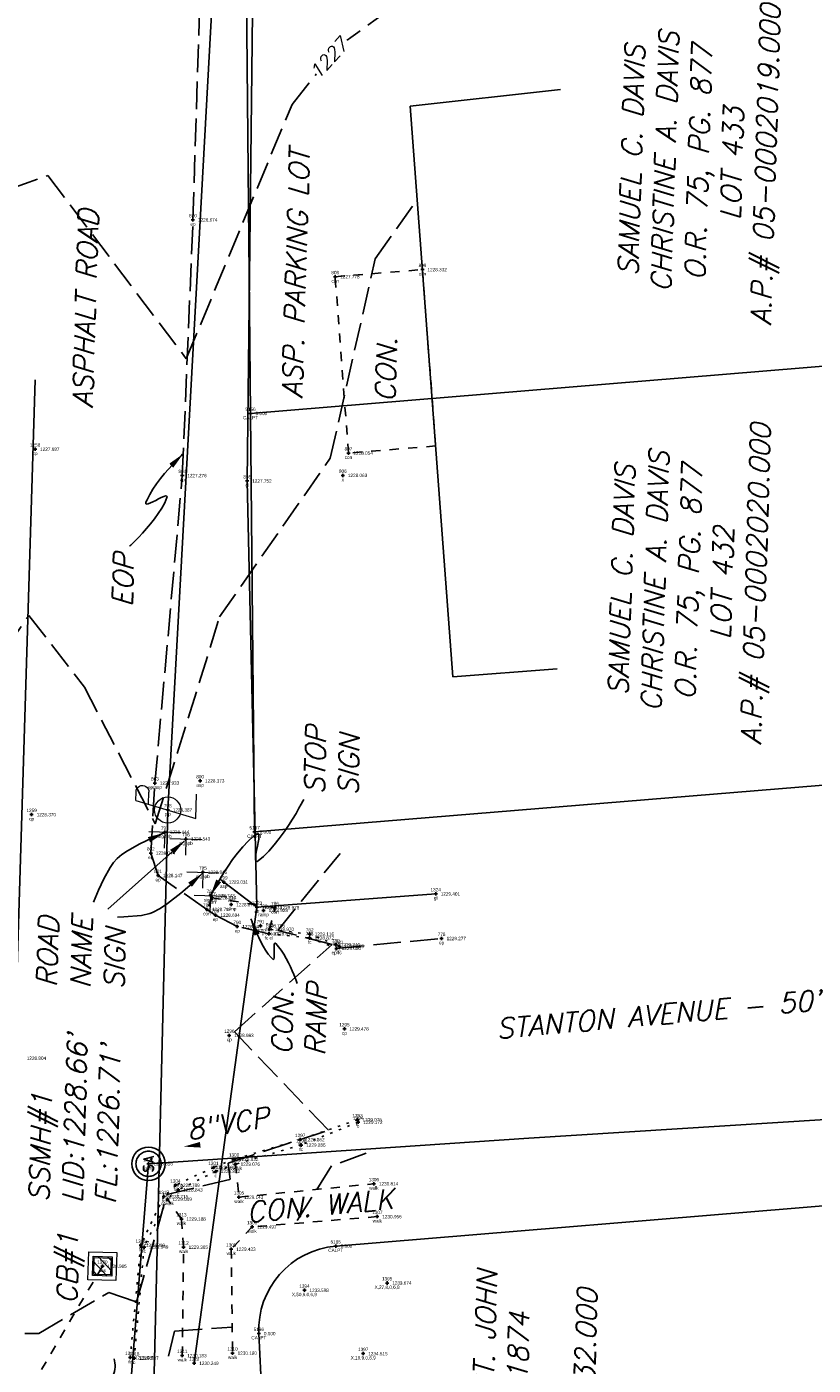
# Model space of a CAD drawing. Extents: x 2383805 to 2387584, y 226460 to 239380.
# Tile 4 of 49: x 2386883 to 2386977, y 226826 to 226986. Entities that reach past the tile are written whole.
import ezdxf
from ezdxf.enums import TextEntityAlignment as Align

# ---------------------------------------------------------------- set-up
doc = ezdxf.new("R2010")
doc.units = 0
doc.header["$LTSCALE"] = 20
doc.header["$MEASUREMENT"] = 0
doc.set_wipeout_variables(frame=1)
doc.header["$PDSIZE"] = 2
for name, pattern in [('cl20', [100, 5, -5, 80, -5, 5]), ('DGN Style 6', [6.093386, 0.003204, -1.281469, 2.242571, -1.281469, 0.003204, -1.281469]), ('drainage01', [1.6, 0.85, -0.75]), ('elecex', [0]), ('gasex', [0]), ('OhDOT_USTN1', [0.055, 0.014, -0.041]), ('OhDOT_USTN2', [0.11, 0.069, -0.041]), ('OhDOT_USTN3', [0.22, 0.165, -0.055]), ('OhDOT_USTN5', [0.11, 0.055, -0.055]), ('REDO_Drainage01', [1.6, 0.85, -0.75]), ('sanex', [0]), ('teleex', [0])]:
    doc.linetypes.add(name, pattern=pattern)
for name, color, linetype in [('BD_X_Building', 231, 'Continuous'), ('DR_X_Cells', 151, 'OhDOT_USTN2'), ('DR_X_Storm_Sewer', 151, 'OhDOT_USTN5'), ('DR_X_Text', 7, 'Continuous'), ('DT_X_User_Label', 134, 'Continuous'), ('DV_X_Property_Line', 7, 'Continuous'), ('DV_X_Text', 7, 'Continuous'), ('PNTNO', 7, 'Continuous'), ('PV_X_Curb', 120, 'OhDOT_USTN1'), ('PV_X_Driveway', 7, 'OhDOT_USTN5'), ('PV_X_EOP', 7, 'OhDOT_USTN3'), ('PV_X_Text', 7, 'Continuous'), ('PV_X_Walk', 120, 'OhDOT_USTN5'), ('RW_X_CL_20', 6, 'cl20'), ('RW_X_PARCEL', 6, 'Continuous'), ('SN_X_Public', 3, 'Continuous'), ('SN_X_Text', 7, 'Continuous'), ('SV_X_Shot_Marker', 2, 'Continuous'), ('SV_X_Text_Description', 7, 'Continuous'), ('SV_X_Text_Elevation', 7, 'Continuous'), ('SV_X_Text_Name', 7, 'Continuous'), ('UT_X_Electric', 1, 'elecex'), ('UT_X_Electric_Cells', 1, 'Continuous'), ('UT_X_Gas', 2, 'gasex'), ('UT_X_Misc_Cells', 7, 'Continuous'), ('UT_X_Sanitary_Cells', 3, 'Continuous'), ('UT_X_Sanitary_Line', 3, 'sanex'), ('UT_X_Sanitary_Text', 7, 'Continuous'), ('UT_X_Telecom', 30, 'teleex')]:
    doc.layers.add(name, color=color, linetype=linetype)
doc.layers.add('DT_X_Contour_Major', color=132, linetype='OhDOT_USTN3', transparency=0.5)
doc.layers.add('DT_X_Contour_Minor', color=136, linetype='OhDOT_USTN3', transparency=0.5)
doc.styles.add('PTXT', font='TXT')
doc.styles.add('SHR', font='simplex.shx', dxfattribs={"oblique": 15})

# ---------------------------------------------------------------- blocks, each defined once
blk = doc.blocks.new('SPT9')
at = {"color": 0, "linetype": 'Continuous'}
for p, q in [((-0.5, 0), (0.5, 0)), ((0, -0.5), (0, 0.5))]:
    blk.add_line(p, q, dxfattribs=at)
blk = doc.blocks.new('CB22B-X')
at = {"layer": 'Defpoints', "color": 20, "linetype": 'REDO_Drainage01', "lineweight": 0}
blk.add_lwpolyline([(-1, 1), (1, 1), (1, -1), (-1, -1), (-1, 1)], close=True, dxfattribs=at)
at = {"layer": 'DR_X_Cells', "color": 151, "linetype": 'Continuous', "lineweight": 0}
for p, q in [((-1.15, -0.61), (0.61, 1.15)), ((-1.15, 0.52), (-0.52, 1.15)), ((-0.55, -1.15), (1.15, 0.55)), ((0.58, -1.15), (1.15, -0.58))]:
    blk.add_line(p, q, dxfattribs=at)
at = {"layer": 'DR_X_Cells', "color": 151, "linetype": 'REDO_Drainage01', "lineweight": 0}
blk.add_lwpolyline([(-1.67, 1.67), (1.67, 1.67), (1.67, -1.67), (-1.67, -1.67), (-1.67, 1.67)], close=True, dxfattribs=at)
at = {"layer": 'DR_X_Cells', "color": 151, "linetype": 'Continuous', "lineweight": 0, "flags": 128}
blk.add_lwpolyline([(-1.15, 1.15), (1.15, 1.15), (1.15, -1.15), (-1.15, -1.15), (-1.15, 1.15)], close=True, dxfattribs=at)
blk = doc.blocks.new('CBS_CATCH BASIN RECTANGLE')
blk.add_blockref('CB22B-X', (0, 0))
blk = doc.blocks.new('PLP')
at = {"layer": 'UT_X_Misc_Cells', "color": 1, "linetype": 'Continuous', "lineweight": 0}
for p, q in [((0.0428, 0.16), (0.0853, 0.16)), ((0.0257, 0.0963), (0.0853, 0.0963))]:
    blk.add_line(p, q, dxfattribs=at)
at = {"layer": 'UT_X_Misc_Cells', "color": 1, "linetype": 'Continuous', "lineweight": 0, "flags": 128}
blk.add_lwpolyline([(0.0428, 0.16), (-0.0375, -0.14), (0.0825, -0.14)], dxfattribs=at)
at = {"layer": 'UT_X_Misc_Cells', "color": 1, "linetype": 'Continuous', "lineweight": 0}
blk.add_circle((0, 0), 0.065, dxfattribs=at)
at = {"layer": 'UT_X_Misc_Cells', "color": 1, "linetype": 'Continuous', "lineweight": 0, "extrusion": (0, 0, -1)}
blk.add_arc((-0.086, 0.1281), 0.0319, 88.8767, 271.1233, dxfattribs=at)
blk = doc.blocks.new('SGN1P')
at = {"layer": 'SN_X_Public', "color": 3, "linetype": 'Continuous', "lineweight": 0}
for p, q in [((0, 0.08), (0, -0.08)), ((0, 0), (-0.08, 0))]:
    blk.add_line(p, q, dxfattribs=at)
blk = doc.blocks.new('SIGNPB_PUBLIC SIGN')
at = {"xscale": 12, "yscale": 12, "zscale": 12}
blk.add_blockref('SGN1P', (0, 0), dxfattribs=at)
blk = doc.blocks.new('SSMH')
at = {"layer": 'Defpoints', "color": 223, "linetype": 'Continuous', "extrusion": (1, 0, 0)}
blk.add_lwpolyline([(0.749, 0), (0.749, 0)], dxfattribs=at)
at = {"layer": 'Defpoints', "color": 151, "linetype": 'Continuous', "extrusion": (1, 0, 0)}
blk.add_lwpolyline([(0, 0), (0, 0)], dxfattribs=at)
at = {"layer": 'Defpoints', "color": 21, "linetype": 'Continuous', "extrusion": (1, 0, 0)}
for points in [[(0, 0), (0, 0)], [(-0.749, 0), (-0.749, 0)]]:
    blk.add_lwpolyline(points, dxfattribs=at)
at = {"layer": 'Defpoints', "color": 40, "linetype": 'Continuous', "extrusion": (1, 0, 0)}
blk.add_lwpolyline([(0, 0), (0, 0)], dxfattribs=at)
at = {"layer": 'Defpoints', "color": 61, "linetype": 'DGN Style 6'}
blk.add_circle((0, 0), 0.749, dxfattribs=at)
at = {"layer": 'Defpoints', "color": 20, "linetype": 'drainage01'}
blk.add_circle((0, 0), 0.749, dxfattribs=at)
at = {"layer": 'UT_X_Sanitary_Cells', "color": 3, "linetype": 'Continuous'}
for points in [[(-0.441, 0.219), (-0.45, 0.182)], [(-0.45, 0.153), (-0.441, 0.116)], [(-0.148, 0.276), (-0.191, 0.29)], [(-0.134, 0.267), (-0.148, 0.276)], [(-0.125, 0.257), (-0.134, 0.267)], [(0.078, -0.3), (0.267, 0.3)], [(-0.2, -0.295), (-0.243, -0.3)], [(-0.153, -0.271), (-0.167, -0.281)], [(-0.139, -0.257), (-0.153, -0.271)], [(-0.12, -0.224), (-0.129, -0.243)], [(-0.12, -0.078), (-0.11, -0.097)], [(-0.11, -0.201), (-0.12, -0.224)], [(-0.11, -0.097), (-0.101, -0.125)], [(-0.101, -0.153), (-0.106, -0.182)]]:
    blk.add_lwpolyline(points, dxfattribs=at)
at = {"layer": 'UT_X_Sanitary_Cells', "color": 3, "linetype": 'Continuous', "extrusion": (1, 0, 0)}
for points, elevation in [([(0.182, 0), (0.153, 0)], -0.45), ([(-0.125, 0), (-0.153, 0)], -0.101)]:
    blk.add_lwpolyline(points, dxfattribs=dict(at, elevation=elevation))
at = {"layer": 'UT_X_Sanitary_Cells', "color": 3, "linetype": 'Continuous', "extrusion": (0.752215, -0.658917, 0), "elevation": -0.476}
blk.add_lwpolyline([(-0.075, 0), (-0.125, 0)], dxfattribs=at)
at = {"layer": 'UT_X_Sanitary_Cells', "color": 3, "linetype": 'Continuous', "extrusion": (-0.658091, -0.752938, 0), "elevation": 0.203}
blk.add_lwpolyline([(-0.408, 0), (-0.358, 0)], dxfattribs=at)
at = {"layer": 'UT_X_Sanitary_Cells', "color": 3, "linetype": 'Continuous', "extrusion": (-0.479112, 0.877754, 0), "elevation": 0.421}
blk.add_lwpolyline([(0.176, 0), (0.235, 0)], dxfattribs=at)
at = {"layer": 'UT_X_Sanitary_Cells', "color": 3, "linetype": 'Continuous', "extrusion": (-0.4788, -0.877924, 0), "elevation": 0.12}
blk.add_lwpolyline([(-0.393, 0), (-0.098, 0)], dxfattribs=at)
at = {"layer": 'UT_X_Sanitary_Cells', "color": 3, "linetype": 'Continuous', "extrusion": (0.225284, -0.974293, 0), "elevation": -0.358}
blk.add_lwpolyline([(-0.219, 0), (-0.282, 0)], dxfattribs=at)
at = {"layer": 'UT_X_Sanitary_Cells', "color": 3, "linetype": 'Continuous', "extrusion": (0, 1, 0)}
for points, elevation in [([(0.28, 0), (0.294, 0)], 0.3), ([(0.243, 0), (0.28, 0)], 0.3), ([(0.243, 0), (0.309, 0)], -0.3), ([(-0.404, 0), (-0.125, 0)], -0.158)]:
    blk.add_lwpolyline(points, dxfattribs=dict(at, elevation=elevation))
at = {"layer": 'UT_X_Sanitary_Cells', "color": 3, "linetype": 'Continuous', "extrusion": (-0.178763, -0.983892, 0), "elevation": -0.251}
blk.add_lwpolyline([(-0.239, 0), (-0.292, 0)], dxfattribs=at)
at = {"layer": 'UT_X_Sanitary_Cells', "color": 3, "linetype": 'Continuous', "extrusion": (0.95593, 0.293594, 0), "elevation": 0.343}
blk.add_lwpolyline([(0.208, 0), (-0.419, 0)], dxfattribs=at)
at = {"layer": 'UT_X_Sanitary_Cells', "color": 3, "linetype": 'Continuous', "extrusion": (0.6, 0.8, 0), "elevation": -0.453}
blk.add_lwpolyline([(0.176, 0), (0.223, 0)], dxfattribs=at)
at = {"layer": 'UT_X_Sanitary_Cells', "color": 3, "linetype": 'Continuous', "extrusion": (-0.474288, -0.88037, 0), "elevation": 0.422}
blk.add_lwpolyline([(-0.171, 0), (-0.241, 0)], dxfattribs=at)
at = {"layer": 'UT_X_Sanitary_Cells', "color": 3, "linetype": 'Continuous', "extrusion": (-0.217109, -0.976147, 0), "elevation": 0.359}
blk.add_lwpolyline([(-0.236, 0), (-0.28, 0)], dxfattribs=at)
at = {"layer": 'UT_X_Sanitary_Cells', "color": 3, "linetype": 'Continuous', "extrusion": (-0.314752, 0.949174, 0), "elevation": -0.217}
blk.add_lwpolyline([(0.268, 0), (0.283, 0)], dxfattribs=at)
at = {"layer": 'UT_X_Sanitary_Cells', "color": 3, "linetype": 'Continuous', "extrusion": (0.447214, -0.894427, 0), "elevation": 0.176}
blk.add_lwpolyline([(-0.275, 0), (-0.296, 0)], dxfattribs=at)
at = {"layer": 'UT_X_Sanitary_Cells', "color": 3, "linetype": 'Continuous', "extrusion": (0.625286, 0.780396, 0), "elevation": -0.136}
blk.add_lwpolyline([(0.075, 0), (0.045, 0)], dxfattribs=at)
at = {"layer": 'UT_X_Sanitary_Cells', "color": 3, "linetype": 'Continuous', "extrusion": (0.831387, -0.555694, 0), "elevation": 0.028}
blk.add_lwpolyline([(-0.274, 0), (-0.291, 0)], dxfattribs=at)
at = {"layer": 'UT_X_Sanitary_Cells', "color": 3, "linetype": 'Continuous', "extrusion": (0.969699, -0.244304, 0), "elevation": -0.058}
blk.add_lwpolyline([(-0.202, 0), (-0.221, 0)], dxfattribs=at)
at = {"layer": 'UT_X_Sanitary_Cells', "linetype": 'Continuous'}
blk.add_circle((0, 0), 0.999, dxfattribs=at)

msp = doc.modelspace()

# ---------------------------------------------------------------- linework, layer by layer
at = {"layer": 'BD_X_Building'}
for p, q in [((2386928.92, 226976.07), (2386946.81, 226978.04)), ((2386928.92, 226976.07), (2386934, 226908.01)), ((2386934, 226908.01), (2386946.42, 226908.99))]:
    msp.add_line(p, q, dxfattribs=at)
at = {"layer": 'DR_X_Storm_Sewer'}
msp.add_line((2386892.22, 226837.76), (2386851.03, 226767.72), dxfattribs=at)
at = {"layer": 'DT_X_Contour_Major', "elevation": 1230}
for points in [[(2386923.65, 226851.23), (2386919.52, 226849.72), (2386915.22, 226842.87)], [(2386900.12, 226827.02), (2386900.83, 226830.02), (2386907.7, 226830.5)]]:
    msp.add_lwpolyline(points, dxfattribs=at)
at = {"layer": 'DT_X_Contour_Minor'}
for points, elevation in [([(2386852.9, 227017.37), (2386854.29, 227006.09), (2386861.44, 227005.94), (2386868.84, 226997.74), (2386870.21, 226992.46), (2386868.95, 226992.77), (2386870.95, 226985.2), (2386869.15, 226952.96), (2386873.1, 226963.3), (2386885.73, 226967.79), (2386902.22, 226945.94), (2386914.83, 226976.27), (2386920.28, 226983.11), (2386925.86, 226987.16)], 1227), ([(2386847.35, 226977.71), (2386852.26, 226967.09), (2386855.14, 226954.26), (2386858.57, 226978.46), (2386862.2, 226984.18), (2386864.28, 226981.47), (2386864.85, 226917.65), (2386860.87, 226882.2), (2386883.46, 226915.35), (2386890.1, 226906.78), (2386898.52, 226890.5), (2386906.2, 226915.17), (2386919.39, 226934.1), (2386924.74, 226957.86), (2386929.25, 226964.2)], 1228), ([(2386836.96, 226827.04), (2386847.79, 226829.77), (2386884.63, 226829.75), (2386893, 226834.63), (2386896.3, 226833.5), (2386899.92, 226846.31), (2386907.47, 226848.11), (2386907.23, 226850.06), (2386919.16, 226853.98), (2386907.97, 226865.71), (2386919.6, 226876.11), (2386913.14, 226877.8), (2386920.56, 226886.98)], 1229)]:
    msp.add_lwpolyline(points, dxfattribs=dict(at, elevation=elevation))
at = {"layer": 'DT_X_Contour_Minor', "elevation": 1229}
msp.add_lwpolyline([(2386910.62, 226880.55), (2386906.34, 226883.84), (2386910.62, 226880.55)], close=True, dxfattribs=at)
at = {"layer": 'DV_X_Property_Line'}
for p, q in [((2386909.88, 226939.42), (2386909.4, 226989.32)), ((2387028.08, 226949.19), (2386909.88, 226939.42)), ((2386910.37, 226889.53), (2386909.88, 226939.42)), ((2387032.15, 226899.58), (2386910.37, 226889.53)), ((2387032.15, 226899.58), (2386910.37, 226889.53)), ((2387036.24, 226849.75), (2386920.03, 226840.16)), ((2386910.87, 226829.73), (2386912.77, 226788.38))]:
    msp.add_line(p, q, dxfattribs=at)
msp.add_arc((2386920.86, 226830.19), 10, 94.718, 182.6398, dxfattribs=at)
at = {"layer": 'PV_X_Curb'}
for points in [[(2386920.04, 226876.08), (2386916.93, 226877.35), (2386912.16, 226877.92)], [(2386912.06, 226877.4), (2386916.92, 226876.89), (2386920.14, 226875.65)], [(2386920.49, 226875.88), (2386920.04, 226876.08)], [(2386922.63, 226855.22), (2386915.8, 226852.85), (2386907.92, 226850.52), (2386905.45, 226849.53), (2386900.92, 226847.41), (2386899.54, 226846.06), (2386896.79, 226840.25), (2386895.54, 226826.87)], [(2386922.71, 226854.93), (2386915.92, 226852.21), (2386908.1, 226849.93), (2386905.73, 226849.06), (2386901.27, 226846.86), (2386899.98, 226845.74), (2386897.19, 226840.05), (2386896.02, 226826.8)]]:
    msp.add_lwpolyline(points, dxfattribs=at)
at = {"layer": 'PV_X_Driveway'}
for points in [[(2386921.55, 226934.7), (2386919.97, 226955.72), (2386930.37, 226956.57), (2386931.94, 226935.55)], [(2386931.94, 226935.55), (2386921.55, 226934.7)]]:
    msp.add_lwpolyline(points, dxfattribs=at)
at = {"layer": 'PV_X_EOP'}
for points in [[(2386912.06, 226877.4), (2386908.3, 226878.25), (2386905.69, 226879.61), (2386904.68, 226880.29), (2386898.86, 226884.34), (2386897.99, 226887.01), (2386898.48, 226895.36), (2386901.75, 226932.02), (2386903.02, 226962.5), (2386904.24, 227001.92), (2386904.7, 227030.4), (2386905.93, 227039.5), (2386910.05, 227048.02), (2386914.58, 227047.82), (2386917.46, 227049.96), (2386929.88, 227051.72)], [(2386920.14, 226875.65), (2386932.65, 226876.83)]]:
    msp.add_lwpolyline(points, dxfattribs=at)
at = {"layer": 'PV_X_Text'}
for points in [[(2386901.86, 226934.61), (2386901.79, 226934.55), (2386901.61, 226934.37), (2386901.34, 226934.1), (2386900.98, 226933.74), (2386900.57, 226933.3), (2386900.11, 226932.8), (2386899.63, 226932.25), (2386899.15, 226931.66), (2386898.68, 226931.04), (2386898.24, 226930.4), (2386897.86, 226929.76), (2386897.54, 226929.14), (2386897.42, 226928.83), (2386897.4, 226928.67), (2386897.5, 226928.62), (2386897.69, 226928.66), (2386897.94, 226928.76), (2386898.25, 226928.9), (2386898.58, 226929.06), (2386898.92, 226929.24), (2386899.24, 226929.39), (2386899.53, 226929.52), (2386899.75, 226929.59), (2386899.9, 226929.58), (2386899.94, 226929.48), (2386899.92, 226929.39), (2386899.65, 226928.77), (2386899.3, 226928.13), (2386898.88, 226927.5), (2386898.43, 226926.87), (2386897.95, 226926.26), (2386897.47, 226925.69), (2386897, 226925.16), (2386896.56, 226924.69), (2386896.17, 226924.29), (2386895.85, 226923.97), (2386895.62, 226923.74), (2386895.49, 226923.63), (2386895.48, 226923.61)], [(2386909.93, 226879.16), (2386909.96, 226879.1), (2386910.02, 226878.92), (2386910.12, 226878.65), (2386910.25, 226878.3), (2386910.42, 226877.89), (2386910.62, 226877.43), (2386910.85, 226876.93), (2386911.1, 226876.43), (2386911.38, 226875.92), (2386911.68, 226875.43), (2386911.99, 226874.97), (2386912.32, 226874.57), (2386912.49, 226874.39), (2386912.59, 226874.33), (2386912.65, 226874.38), (2386912.69, 226874.52), (2386912.7, 226874.72), (2386912.7, 226874.97), (2386912.69, 226875.24), (2386912.68, 226875.52), (2386912.68, 226875.78), (2386912.68, 226876.01), (2386912.71, 226876.18), (2386912.76, 226876.27), (2386912.84, 226876.27), (2386912.89, 226876.23), (2386913.23, 226875.85), (2386913.55, 226875.42), (2386913.85, 226874.95), (2386914.14, 226874.45), (2386914.41, 226873.94), (2386914.65, 226873.44), (2386914.86, 226872.96), (2386915.05, 226872.52), (2386915.2, 226872.13), (2386915.32, 226871.82), (2386915.4, 226871.59), (2386915.44, 226871.47), (2386915.45, 226871.46)]]:
    msp.add_lwpolyline(points, dxfattribs=at)
for points in [[(2386900.67, 226932.96), (2386900.2, 226933.44), (2386901.86, 226934.61)], [(2386910.96, 226877.41), (2386910.34, 226877.17), (2386909.93, 226879.16)]]:
    msp.add_solid(points, dxfattribs=at)
at = {"layer": 'PV_X_Walk'}
for points in [[(2386912.16, 226877.92), (2386912.79, 226880.5), (2386905.3, 226881.69), (2386904.68, 226880.29)], [(2386908.1, 226849.93), (2386908.5, 226845.99), (2386924.58, 226847.59)], [(2386901.74, 226827.11), (2386901.9, 226840.03), (2386901.64, 226843.39), (2386899.98, 226845.74)], [(2386924.99, 226843.67), (2386910.07, 226842.45), (2386907.58, 226839.79), (2386907.74, 226827.4)]]:
    msp.add_lwpolyline(points, dxfattribs=at)
at = {"layer": 'RW_X_CL_20', "color": 3}
msp.add_line((2386881.14, 226843.48), (2386933.38, 228553.2), dxfattribs=at)
at = {"layer": 'RW_X_PARCEL'}
for p, q in [((2386909.4, 226989.32), (2386909.88, 226939.42)), ((2386909.88, 226939.42), (2386910.37, 226889.53)), ((2386910.37, 226889.53), (2387032.15, 226899.58)), ((2387036.24, 226849.75), (2386920.03, 226840.16)), ((2386910.87, 226829.73), (2386912.77, 226788.38))]:
    msp.add_line(p, q, dxfattribs=at)
msp.add_arc((2386920.86, 226830.19), 10, 94.718, 182.6398, dxfattribs=at)
at = {"layer": 'SN_X_Text'}
for points in [[(2386905.11, 226881.95), (2386905.16, 226882.05), (2386905.31, 226882.33), (2386905.55, 226882.75), (2386905.86, 226883.31), (2386906.25, 226883.96), (2386906.7, 226884.68), (2386907.2, 226885.45), (2386907.75, 226886.23), (2386908.34, 226887.01), (2386908.96, 226887.75), (2386909.6, 226888.43), (2386910.25, 226889.03), (2386910.58, 226889.28), (2386910.76, 226889.35), (2386910.86, 226889.25), (2386910.88, 226889.02), (2386910.85, 226888.67), (2386910.78, 226888.26), (2386910.7, 226887.8), (2386910.61, 226887.33), (2386910.53, 226886.89), (2386910.48, 226886.51), (2386910.47, 226886.21), (2386910.53, 226886.04), (2386910.67, 226886.02), (2386910.77, 226886.08), (2386911.42, 226886.62), (2386912.07, 226887.26), (2386912.7, 226887.98), (2386913.3, 226888.74), (2386913.88, 226889.53), (2386914.4, 226890.31), (2386914.88, 226891.05), (2386915.3, 226891.74), (2386915.65, 226892.35), (2386915.93, 226892.84), (2386916.12, 226893.2), (2386916.22, 226893.39), (2386916.24, 226893.41)], [(2386899.6, 226889.41), (2386898.1, 226888.8), (2386896.67, 226888.13), (2386895.2, 226887.29), (2386894.54, 226886.83), (2386893.98, 226886.35), (2386893.56, 226885.87), (2386893.15, 226885.29), (2386892.39, 226883.94), (2386891.76, 226882.61), (2386891.18, 226881.18)], [(2386902.01, 226888.48), (2386892.88, 226880.33)], [(2386904.14, 226884.61), (2386902.91, 226883.4), (2386901.58, 226882.23), (2386899.97, 226881), (2386899.1, 226880.42), (2386898.21, 226879.92), (2386897.87, 226879.79), (2386896.9, 226879.59), (2386894.76, 226879.41), (2386894.03, 226879.39)]]:
    msp.add_lwpolyline(points, dxfattribs=at)
for points in [[(2386897.9, 226888.3), (2386897.64, 226888.91), (2386899.6, 226889.41)], [(2386900.74, 226886.9), (2386900.3, 226887.4), (2386902.01, 226888.48)], [(2386902.9, 226883), (2386902.45, 226883.49), (2386904.14, 226884.61)], [(2386905.79, 226883.86), (2386906.37, 226883.54), (2386905.11, 226881.95)]]:
    msp.add_solid(points, dxfattribs=at)
at = {"layer": 'SV_X_Shot_Marker'}
for p in [(2386903.02, 226962.5, 1226.67), (2386930.37, 226956.57, 1228.33), (2386919.97, 226955.72, 1227.78), (2386909.88, 226939.42), (2386884.2, 226935.16, 1227.69), (2386921.55, 226934.7, 1228.05), (2386901.75, 226932.02, 1227.28), (2386909.49, 226931.37, 1227.75), (2386920.88, 226932.04, 1228.06), (2386903.87, 226895.62, 1228.37), (2386898.48, 226895.36, 1227.93), (2386883.79, 226891.6, 1228.37), (2386900.01, 226892.15, 1228.39), (2386899.66, 226889.51, 1228.44), (2386910.37, 226889.53), (2386902.18, 226888.69, 1228.54), (2386897.99, 226887.01, 1228.04), (2386898.86, 226884.34, 1228.15), (2386904.2, 226884.73, 1228.85), (2386906.68, 226883.56, 1229.03), (2386905.1, 226881.94, 1228.74), (2386905.3, 226881.69, 1228.81), (2386931.95, 226882.15, 1229.4), (2386904.68, 226880.29, 1228.72), (2386905.69, 226879.61, 1228.69), (2386907.57, 226880.87, 1228.87), (2386910.65, 226880.55, 1229), (2386911.44, 226880.18, 1228.93), (2386912.79, 226880.5, 1228.98), (2386908.3, 226878.25, 1228.65), (2386911.07, 226878.35, 1228.77), (2386912.16, 226877.92, 1228.97), (2386912.06, 226877.4, 1228.68), (2386916.92, 226876.89, 1228.87), (2386916.93, 226877.35, 1229.12), (2386932.65, 226876.83, 1229.28), (2386920.04, 226876.08, 1229.24), (2386920.14, 226875.65, 1229), (2386920.49, 226875.88, 1229.03), (2386907.35, 226865.28, 1228.98), (2386921.07, 226866.05, 1229.48), (2386922.63, 226855.22, 1229.08), (2386922.71, 226854.93, 1229.17), (2386915.8, 226852.85, 1228.86), (2386915.92, 226852.21, 1229.29), (2386897.72, 226849.97, 1228.66), (2386905.45, 226849.53, 1228.84), (2386907.92, 226850.52, 1228.83), (2386908.1, 226849.93, 1229.08), (2386905.73, 226849.06, 1228.82), (2386924.58, 226847.59, 1230.81), (2386899.54, 226846.06, 1228.71), (2386900.92, 226847.41, 1228.79), (2386901.27, 226846.86, 1228.84), (2386908.5, 226845.99, 1229.14), (2386899.98, 226845.74, 1229.05), (2386901.64, 226843.39, 1229.19), (2386924.99, 226843.67, 1230.96), (2386910.07, 226842.45, 1229.5), (2386896.79, 226840.25, 1228.9), (2386897.19, 226840.05, 1229.35), (2386901.9, 226840.03, 1229.36), (2386907.58, 226839.79, 1229.43), (2386920.03, 226840.16), (2386892.22, 226837.76, 1228.97), (2386916.3, 226834.89, 1233.6), (2386926.16, 226835.76, 1233.67), (2386910.87, 226829.73), (2386895.54, 226826.87, 1229.09), (2386901.74, 226827.11, 1230.18), (2386907.74, 226827.4, 1230.19), (2386923.31, 226827.34, 1234.52), (2386896.02, 226826.8, 1229.54), (2386903.17, 226826.19, 1230.25)]:
    msp.add_point(p, dxfattribs=at)
at = {"layer": 'UT_X_Electric'}
msp.add_lwpolyline([(2386896.58, 226749.64), (2386900.01, 226892.15), (2386908.07, 227039.19), (2386908.3, 227098.36), (2386911.59, 227177.38), (2386917.01, 227322.81), (2386921.18, 227453.49), (2386929.67, 227593.63), (2386880.02, 227707.27), (2386714.08, 227724.63)], dxfattribs=at)
at = {"layer": 'UT_X_Gas'}
for points in [[(2386910.65, 226880.55), (2386909.49, 226931.37), (2386910.16, 226990.72), (2386910.2, 226993.86), (2386911.62, 227093.45), (2386905.07, 227093.74), (2386908.02, 227179.57), (2386909.78, 227234.84), (2386916.59, 227234.6), (2386917.04, 227252.12), (2386910.59, 227252.26), (2386912.29, 227308.89), (2386914.77, 227363.71), (2386916.94, 227409.77), (2386923.41, 227588.03)], [(2386903.17, 226826.19), (2386910.65, 226880.55), (2386931.95, 226882.15)]]:
    msp.add_lwpolyline(points, dxfattribs=at)
at = {"layer": 'UT_X_Sanitary_Line'}
msp.add_lwpolyline([(2386893.23, 226794.39), (2386897.72, 226849.97), (2386943.06, 226853.01), (2387042.83, 226859.32)], dxfattribs=at)
at = {"layer": 'UT_X_Sanitary_Text'}
for points, format in [([(2386901.9, 226852.02, 0, 0.667, 0), (2386903.89, 226852.24, 0, 0, -0.041595), (2386905.9, 226852.3, 0, 0, 0.125362), (2386907.86, 226852.69, 0, 0, -0.167832), (2386909.85, 226852.92, 0, 0, 0.167832), (2386911.84, 226853.14, 0, 0, -0.167832), (2386913.83, 226853.37, 0, 0, -0.167832)], "xyseb"), ([(2386892.69, 226804.75), (2386892.77, 226806.75, -0.041595), (2386893.02, 226808.74, 0.125362), (2386892.94, 226810.74, -0.167832), (2386893.02, 226812.74, 0.167832), (2386893.11, 226814.74, -0.167832), (2386893.19, 226816.74, 0.167832), (2386893.27, 226818.74, -0.167832), (2386893.36, 226820.73, 0.167832), (2386893.44, 226822.73, -0.167832), (2386893.52, 226824.73, 0.167832), (2386893.61, 226826.73, 0.167832)], "xyb")]:
    msp.add_lwpolyline(points, format=format, dxfattribs=at)
at = {"layer": 'UT_X_Telecom'}
msp.add_lwpolyline([(2386896.58, 226749.64), (2386900.01, 226892.15), (2386908.07, 227039.19), (2386908.3, 227098.36), (2386911.59, 227177.38), (2386917.01, 227322.81), (2386921.18, 227453.49), (2386929.67, 227593.63)], dxfattribs=at)

# ---------------------------------------------------------------- block references
at = {"layer": 'DR_X_Cells', "rotation": 88.23333334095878}
msp.add_blockref('CBS_CATCH BASIN RECTANGLE', (2386892.22, 226837.76, 1228.97), dxfattribs=at)
at = {"layer": 'SN_X_Public', "xscale": 2, "yscale": 2, "zscale": 2, "rotation": 88.23333334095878}
for p in [(2386899.66, 226889.51, 1228.44), (2386902.18, 226888.69, 1228.54), (2386904.2, 226884.73, 1228.85), (2386905.1, 226881.94, 1228.74)]:
    msp.add_blockref('SIGNPB_PUBLIC SIGN', p, dxfattribs=at)
at = {"layer": 'SV_X_Shot_Marker', "xscale": 0.4, "yscale": 0.4, "zscale": 0.4}
for p in [(2386903.02, 226962.5, 1226.67), (2386930.37, 226956.57, 1228.33), (2386919.97, 226955.72, 1227.78), (2386909.88, 226939.42), (2386884.2, 226935.16, 1227.69), (2386921.55, 226934.7, 1228.05), (2386901.75, 226932.02, 1227.28), (2386920.88, 226932.04, 1228.06), (2386909.49, 226931.37, 1227.75), (2386898.48, 226895.36, 1227.93), (2386903.87, 226895.62, 1228.37), (2386900.01, 226892.15, 1228.39), (2386883.79, 226891.6, 1228.37), (2386899.66, 226889.51, 1228.44), (2386910.37, 226889.53), (2386902.18, 226888.69, 1228.54), (2386897.99, 226887.01, 1228.04), (2386898.86, 226884.34, 1228.15), (2386904.2, 226884.73, 1228.85), (2386906.68, 226883.56, 1229.03), (2386905.1, 226881.94, 1228.74), (2386905.3, 226881.69, 1228.81), (2386907.57, 226880.87, 1228.87), (2386931.95, 226882.15, 1229.4), (2386904.68, 226880.29, 1228.72), (2386905.69, 226879.61, 1228.69), (2386910.65, 226880.55, 1229), (2386911.44, 226880.18, 1228.93), (2386912.79, 226880.5, 1228.98), (2386908.3, 226878.25, 1228.65), (2386911.07, 226878.35, 1228.77), (2386912.16, 226877.92, 1228.97), (2386912.06, 226877.4, 1228.68), (2386916.92, 226876.89, 1228.87), (2386916.93, 226877.35, 1229.12), (2386920.04, 226876.08, 1229.24), (2386932.65, 226876.83, 1229.28), (2386920.14, 226875.65, 1229), (2386920.49, 226875.88, 1229.03), (2386907.35, 226865.28, 1228.98), (2386921.07, 226866.05, 1229.48), (2386922.63, 226855.22, 1229.08), (2386922.71, 226854.93, 1229.17), (2386915.8, 226852.85, 1228.86), (2386915.92, 226852.21, 1229.29), (2386897.72, 226849.97, 1228.66), (2386905.45, 226849.53, 1228.84), (2386905.73, 226849.06, 1228.82), (2386907.92, 226850.52, 1228.83), (2386908.1, 226849.93, 1229.08), (2386900.92, 226847.41, 1228.79), (2386924.58, 226847.59, 1230.81), (2386899.54, 226846.06, 1228.71), (2386901.27, 226846.86, 1228.84), (2386908.5, 226845.99, 1229.14), (2386899.98, 226845.74, 1229.05), (2386901.64, 226843.39, 1229.19), (2386924.99, 226843.67, 1230.96), (2386910.07, 226842.45, 1229.5), (2386896.79, 226840.25, 1228.9), (2386897.19, 226840.05, 1229.35), (2386901.9, 226840.03, 1229.36), (2386907.58, 226839.79, 1229.43), (2386920.03, 226840.16), (2386892.22, 226837.76, 1228.97), (2386916.3, 226834.89, 1233.6), (2386926.16, 226835.76, 1233.67), (2386910.87, 226829.73), (2386895.54, 226826.87, 1229.09), (2386896.02, 226826.8, 1229.54), (2386901.74, 226827.11, 1230.18), (2386907.74, 226827.4, 1230.19), (2386923.31, 226827.34, 1234.52), (2386903.17, 226826.19, 1230.25)]:
    msp.add_blockref('SPT9', p, dxfattribs=at)
at = {"layer": 'UT_X_Electric_Cells', "xscale": 24, "yscale": 24, "zscale": 24, "rotation": 88.23333334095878}
msp.add_blockref('PLP', (2386900.01, 226892.15, 1228.39), dxfattribs=at)
at = {"layer": 'UT_X_Sanitary_Cells', "xscale": 2, "yscale": 2, "zscale": 2, "rotation": 88.23333334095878}
msp.add_blockref('SSMH', (2386897.72, 226849.97, 1228.66), dxfattribs=at)

# ---------------------------------------------------------------- texts
at = {"layer": 'DR_X_Text', "style": 'SHR', "oblique": 15}
msp.add_text('CB#1', height=2.4, rotation=89.0881, dxfattribs=at).set_placement((2386889.19, 226833.26))
at = {"layer": 'DV_X_Text', "char_height": 2.4, "attachment_point": 2, "style": 'SHR'}
for s, width, insert, rotation in [('\\A1;SAMUEL C. DAVIS\\PCHRISTINE A. DAVIS\\PO.R. 75, PG. 877\\PLOT 433\\PA.P.# 05-0002019.000', 50.7315, (2386954.07, 226969.63), 88.2333), ('\\A1;SAMUEL C. DAVIS\\PCHRISTINE A. DAVIS\\PO.R. 75, PG. 877\\PLOT 432\\PA.P.# 05-0002020.000', 50.7315, (2386952.89, 226919.62), 88.2333), ("\\A1;STANTON AVENUE - 50'", 68.189, (2386958.4, 226868.98), 5.1169), ('\\A1;BENJAMIN THUN ST. JOHN\\PO.R. 253, PG. 1874\\PLOT 431\\PA.P.# 05-0000132.000', 50.7315, (2386936.23, 226816.38), 88.2333)]:
    msp.add_mtext_dynamic_manual_height_columns(s, width=width, gutter_width=12, heights=[0], dxfattribs=dict(at, insert=insert, rotation=rotation))
at = {"layer": 'PNTNO', "style": 'PTXT'}
msp.add_text('780', height=0.4, dxfattribs=at).set_placement((2386920.04, 226876.38, 1229.24), align=Align.CENTER)
at = {"layer": 'PV_X_Text', "char_height": 2.4, "attachment_point": 1, "style": 'SHR'}
for s, width, insert, rotation in [('ASP. PARKING LOT', 38.5258, (2386913.62, 226941.31), 88.2333), ('ASPHALT ROAD', 44.2227, (2386888.65, 226940.15), 88.2333), ('CON.', 21.0548, (2386924.71, 226940.84), 88.2333), ('EOP', 44.2227, (2386893.39, 226916.41), 88.2333), ('CON.\\PRAMP', 21.0548, (2386912.36, 226863.03), 88.2333), ('CON. WALK', 21.0548, (2386909.29, 226845.37), 5.3858)]:
    msp.add_mtext_dynamic_manual_height_columns(s, width=width, gutter_width=12, heights=[0], dxfattribs=dict(at, insert=insert, rotation=rotation))
at = {"layer": 'SN_X_Text', "char_height": 2.4, "attachment_point": 1, "rotation": 88.2333, "style": 'SHR'}
for s, insert in [('STOP\\PSIGN', (2386916.27, 226894.07)), ('ROAD \\PNAME\\PSIGN', (2386884.38, 226871.07))]:
    msp.add_mtext_dynamic_manual_height_columns(s, width=30.4913, gutter_width=12, heights=[0], dxfattribs=dict(at, insert=insert))
at = {"layer": 'SV_X_Text_Description', "style": 'PTXT'}
for s, p in [('ep', (2386903.02, 226961.8, 1226.67)), ('con', (2386930.37, 226955.87, 1228.33)), ('con', (2386919.97, 226955.02, 1227.78)), ('CALPT', (2386909.88, 226938.72)), ('cp', (2386884.2, 226934.46, 1227.69)), ('con', (2386921.55, 226934, 1228.05)), ('ep', (2386901.75, 226931.32, 1227.28)), ('gl', (2386909.49, 226930.67, 1227.75)), ('x', (2386920.88, 226931.34, 1228.06)), ('ep/asp', (2386898.48, 226894.66, 1227.93)), ('asp', (2386903.87, 226894.92, 1228.37)), ('cp', (2386883.79, 226890.9, 1228.37)), ('plp', (2386900.01, 226891.45, 1228.39)), ('signpb', (2386899.66, 226888.81, 1228.44)), ('CALPT', (2386910.37, 226888.83)), ('signpb', (2386902.18, 226887.99, 1228.54)), ('ep', (2386897.99, 226886.31, 1228.04)), ('signpb', (2386904.2, 226884.03, 1228.85)), ('ep', (2386898.86, 226883.64, 1228.15)), ('asp', (2386906.68, 226882.86, 1229.03)), ('signpb', (2386905.1, 226881.24, 1228.74)), ('con', (2386905.3, 226880.99, 1228.81)), ('gl', (2386931.95, 226881.45, 1229.4)), ('con', (2386904.68, 226879.59, 1228.72)), ('ramp', (2386907.57, 226880.17, 1228.87)), ('glt', (2386910.65, 226879.85, 1229)), ('ramp', (2386911.44, 226879.48, 1228.93)), ('con', (2386912.79, 226879.8, 1228.98)), ('ep', (2386905.69, 226878.91, 1228.69)), ('ramp', (2386911.07, 226877.65, 1228.77)), ('ep', (2386908.3, 226877.55, 1228.65)), ('c el/con', (2386912.16, 226877.22, 1228.97)), ('fc el', (2386912.06, 226876.7, 1228.68)), ('fc', (2386916.92, 226876.19, 1228.87)), ('c', (2386916.93, 226876.65, 1229.12)), ('ep', (2386932.65, 226876.13, 1229.28)), ('ep/fc', (2386920.14, 226874.95, 1229)), ('c', (2386920.04, 226875.38, 1229.24)), ('c', (2386920.49, 226875.18, 1229.03)), ('cp', (2386921.07, 226865.35, 1229.48)), ('cp', (2386907.35, 226864.58, 1228.98)), ('fc', (2386922.63, 226854.52, 1229.08)), ('c', (2386922.71, 226854.23, 1229.17)), ('fc', (2386915.8, 226852.15, 1228.86)), ('fc', (2386915.92, 226851.51, 1229.29)), ('ssmh', (2386897.72, 226849.27, 1228.66)), ('fc', (2386905.45, 226848.83, 1228.84)), ('c/walk', (2386908.1, 226849.23, 1229.08)), ('fc', (2386907.92, 226849.82, 1228.83)), ('c', (2386905.73, 226848.36, 1228.82)), ('fc', (2386900.92, 226846.71, 1228.79)), ('c', (2386901.27, 226846.16, 1228.84)), ('walk', (2386924.58, 226846.89, 1230.81)), ('c/walk', (2386899.98, 226845.04, 1229.05)), ('fc', (2386899.54, 226845.36, 1228.71)), ('walk', (2386908.5, 226845.29, 1229.14)), ('walk', (2386901.64, 226842.69, 1229.19)), ('walk', (2386924.99, 226842.97, 1230.96)), ('walk', (2386910.07, 226841.75, 1229.5)), ('fc', (2386896.79, 226839.55, 1228.9)), ('fc', (2386897.19, 226839.35, 1229.35)), ('walk', (2386901.9, 226839.33, 1229.36)), ('CALPT', (2386920.03, 226839.46)), ('walk', (2386907.58, 226839.09, 1229.43)), ('cbs', (2386892.22, 226837.06, 1228.97)), ('X,27,8,0,6,8', (2386926.16, 226835.06, 1233.67)), ('X,50,9,0,6,9', (2386916.3, 226834.19, 1233.6)), ('CALPT', (2386910.87, 226829.03)), ('walk', (2386901.74, 226826.41, 1230.18)), ('walk', (2386907.74, 226826.7, 1230.19)), ('X,19,9,0,6,9', (2386923.31, 226826.64, 1234.52)), ('fc', (2386895.54, 226826.17, 1229.09)), ('c', (2386896.02, 226826.1, 1229.54))]:
    msp.add_text(s, height=0.4, dxfattribs=at).set_placement(p, align=Align.CENTER)
at = {"layer": 'SV_X_Text_Elevation', "style": 'PTXT'}
for s, p in [('1226.674', (2386903.62, 226962.3, 1226.67)), ('1228.332', (2386930.97, 226956.37, 1228.33)), ('1227.778', (2386920.57, 226955.52, 1227.78)), ('0.000', (2386910.48, 226939.22)), ('1227.687', (2386884.8, 226934.96, 1227.69)), ('1228.054', (2386922.15, 226934.5, 1228.05)), ('1227.276', (2386902.35, 226931.82, 1227.28)), ('1228.063', (2386921.48, 226931.84, 1228.06)), ('1227.752', (2386910.09, 226931.17, 1227.75)), ('1227.933', (2386899.08, 226895.16, 1227.93)), ('1228.373', (2386904.47, 226895.42, 1228.37)), ('1228.387', (2386900.61, 226891.95, 1228.39)), ('1228.370', (2386884.39, 226891.4, 1228.37)), ('1228.444', (2386900.26, 226889.31, 1228.44)), ('0.000', (2386910.97, 226889.33)), ('1228.543', (2386902.78, 226888.49, 1228.54)), ('1228.044', (2386898.59, 226886.81, 1228.04)), ('1228.147', (2386899.46, 226884.14, 1228.15)), ('1228.845', (2386904.8, 226884.53, 1228.85)), ('1229.031', (2386907.28, 226883.36, 1229.03)), ('1228.743', (2386905.7, 226881.74, 1228.74)), ('1228.814', (2386905.9, 226881.49, 1228.81)), ('1228.872', (2386908.17, 226880.67, 1228.87)), ('1229.401', (2386932.55, 226881.95, 1229.4)), ('1228.717', (2386905.28, 226880.09, 1228.72)), ('1228.694', (2386906.29, 226879.41, 1228.69)), ('1229.001', (2386911.25, 226880.35, 1229)), ('1228.928', (2386912.04, 226879.98, 1228.93)), ('1228.978', (2386913.39, 226880.3, 1228.98)), ('1228.647', (2386908.9, 226878.05, 1228.65)), ('1228.766', (2386911.67, 226878.15, 1228.77)), ('1228.970', (2386912.76, 226877.72, 1228.97)), ('1228.679', (2386912.66, 226877.2, 1228.68)), ('1228.872', (2386917.52, 226876.69, 1228.87)), ('1229.116', (2386917.53, 226877.15, 1229.12)), ('1229.240', (2386920.64, 226875.88, 1229.24)), ('1229.277', (2386933.25, 226876.63, 1229.28)), ('1229.000', (2386920.74, 226875.45, 1229)), ('1229.025', (2386921.09, 226875.68, 1229.03)), ('1228.983', (2386907.95, 226865.08, 1228.98)), ('1229.478', (2386921.67, 226865.85, 1229.48)), ('1228.804', (2386883.21, 226862.36, 1228.8)), ('1229.076', (2386923.23, 226855.02, 1229.08)), ('1229.172', (2386923.31, 226854.73, 1229.17)), ('1228.862', (2386916.4, 226852.65, 1228.86)), ('1229.286', (2386916.52, 226852.01, 1229.29)), ('1228.656', (2386898.32, 226849.77, 1228.66)), ('1228.842', (2386906.05, 226849.33, 1228.84)), ('1228.822', (2386906.33, 226848.86, 1228.82)), ('1228.832', (2386908.52, 226850.32, 1228.83)), ('1229.076', (2386908.7, 226849.73, 1229.08)), ('1228.789', (2386901.52, 226847.21, 1228.79)), ('1230.814', (2386925.18, 226847.39, 1230.81)), ('1228.715', (2386900.14, 226845.86, 1228.71)), ('1228.843', (2386901.87, 226846.66, 1228.84)), ('1229.143', (2386909.1, 226845.79, 1229.14)), ('1229.049', (2386900.58, 226845.54, 1229.05)), ('1229.188', (2386902.24, 226843.19, 1229.19)), ('1230.956', (2386925.59, 226843.47, 1230.96)), ('1229.497', (2386910.67, 226842.25, 1229.5)), ('1228.899', (2386897.39, 226840.05, 1228.9)), ('1229.349', (2386897.79, 226839.85, 1229.35)), ('1229.365', (2386902.5, 226839.83, 1229.36)), ('1229.433', (2386908.18, 226839.59, 1229.43)), ('0.000', (2386920.63, 226839.96)), ('1228.965', (2386892.82, 226837.56, 1228.97)), ('1233.598', (2386916.9, 226834.69, 1233.6)), ('1233.674', (2386926.76, 226835.56, 1233.67)), ('0.000', (2386911.47, 226829.53)), ('1229.089', (2386896.14, 226826.67, 1229.09)), ('1229.537', (2386896.62, 226826.6, 1229.54)), ('1230.183', (2386902.34, 226826.91, 1230.18)), ('1230.190', (2386908.34, 226827.2, 1230.19)), ('1234.515', (2386923.91, 226827.14, 1234.52)), ('1230.249', (2386903.77, 226825.99, 1230.25))]:
    msp.add_text(s, height=0.4, dxfattribs=at).set_placement(p)
at = {"layer": 'SV_X_Text_Name', "style": 'PTXT'}
for s, p in [('810', (2386903.02, 226962.8, 1226.67)), ('808', (2386919.97, 226956.02, 1227.78)), ('809', (2386930.37, 226956.87, 1228.33)), ('5156', (2386909.88, 226939.72)), ('1258', (2386884.2, 226935.46, 1227.69)), ('807', (2386921.55, 226935, 1228.05)), ('804', (2386901.75, 226932.32, 1227.28)), ('806', (2386920.88, 226932.34, 1228.06)), ('805', (2386909.49, 226931.67, 1227.75)), ('803', (2386898.48, 226895.66, 1227.93)), ('800', (2386903.87, 226895.92, 1228.37)), ('1259', (2386883.79, 226891.9, 1228.37)), ('798', (2386900.01, 226892.45, 1228.39)), ('797', (2386899.66, 226889.81, 1228.44)), ('796', (2386902.18, 226888.99, 1228.54)), ('5157', (2386910.37, 226889.83)), ('802', (2386897.99, 226887.31, 1228.04)), ('801', (2386898.86, 226884.64, 1228.15)), ('795', (2386904.2, 226885.03, 1228.85)), ('799', (2386906.68, 226883.86, 1229.03)), ('1324', (2386931.95, 226882.45, 1229.4)), ('794', (2386905.1, 226882.24, 1228.74)), ('787', (2386905.3, 226881.99, 1228.81)), ('793', (2386907.57, 226881.17, 1228.87)), ('1323', (2386910.65, 226880.85, 1229)), ('786', (2386912.79, 226880.8, 1228.98)), ('788', (2386904.68, 226880.59, 1228.72)), ('789', (2386905.69, 226879.91, 1228.69)), ('792', (2386911.44, 226880.48, 1228.93)), ('790', (2386908.3, 226878.55, 1228.65)), ('791', (2386911.07, 226878.65, 1228.77)), ('784', (2386912.06, 226877.7, 1228.68)), ('785', (2386912.16, 226878.22, 1228.97)), ('782', (2386916.93, 226877.65, 1229.12)), ('783', (2386916.92, 226877.19, 1228.87)), ('780', (2386920.04, 226876.38, 1229.24)), ('779', (2386920.14, 226875.95, 1229)), ('781', (2386920.49, 226876.18, 1229.03)), ('778', (2386932.65, 226877.13, 1229.28)), ('1295', (2386921.07, 226866.35, 1229.48)), ('1296', (2386907.35, 226865.58, 1228.98)), ('1293', (2386922.63, 226855.52, 1229.08)), ('1294', (2386922.71, 226855.23, 1229.17)), ('1297', (2386915.8, 226853.15, 1228.86)), ('1298', (2386915.92, 226852.51, 1229.29)), ('1300', (2386907.92, 226850.82, 1228.83)), ('1321', (2386897.72, 226850.27, 1228.66)), ('1301', (2386905.45, 226849.83, 1228.84)), ('1302', (2386905.73, 226849.36, 1228.82)), ('1299', (2386908.1, 226850.23, 1229.08)), ('1304', (2386900.92, 226847.71, 1228.79)), ('1303', (2386901.27, 226847.16, 1228.84)), ('1306', (2386924.58, 226847.89, 1230.81)), ('1315', (2386899.54, 226846.36, 1228.71)), ('1314', (2386899.98, 226846.04, 1229.05)), ('1305', (2386908.5, 226846.29, 1229.14)), ('1307', (2386924.99, 226843.97, 1230.96)), ('1313', (2386901.64, 226843.69, 1229.19)), ('1308', (2386910.07, 226842.75, 1229.5)), ('1316', (2386896.79, 226840.55, 1228.9)), ('1317', (2386897.19, 226840.35, 1229.35)), ('1312', (2386901.9, 226840.33, 1229.36)), ('1309', (2386907.58, 226840.09, 1229.43)), ('5185', (2386920.03, 226840.46)), ('1320', (2386892.22, 226838.06, 1228.97)), ('1395', (2386926.16, 226836.06, 1233.67)), ('1394', (2386916.3, 226835.19, 1233.6)), ('5186', (2386910.87, 226830.03)), ('1319', (2386895.54, 226827.17, 1229.09)), ('1318', (2386896.02, 226827.1, 1229.54)), ('1311', (2386901.74, 226827.41, 1230.18)), ('1322', (2386903.17, 226826.49, 1230.25)), ('1310', (2386907.74, 226827.7, 1230.19)), ('1397', (2386923.31, 226827.64, 1234.52))]:
    msp.add_text(s, height=0.4, dxfattribs=at).set_placement(p, align=Align.CENTER)
at = {"layer": 'UT_X_Sanitary_Text', "style": 'SHR', "oblique": 15}
msp.add_text('8"VCP', height=2.4, rotation=9.4094, dxfattribs=at).set_placement((2386902.48, 226852.78))
at = {"layer": 'UT_X_Sanitary_Text', "insert": (2386883.43, 226845.47), "char_height": 2.4, "attachment_point": 1, "rotation": 88.2333, "style": 'SHR'}
msp.add_mtext_dynamic_manual_height_columns("SSMH#1\\PLID:1228.66'\\PFL:1226.71'", width=34.8615, gutter_width=12, heights=[0], dxfattribs=at)

# ---------------------------------------------------------------- next in the draw order: wipeouts: each hides what was drawn before it
msp.add_wipeout([(2386918.22, 226979.46), (2386921.84, 226983.48), (2386920.65, 226984.56), (2386917.03, 226980.53)]).dxf.layer = 'DT_X_User_Label'

# ---------------------------------------------------------------- next in the draw order: texts
at = {"layer": 'DT_X_User_Label', "style": 'SHR', "oblique": 15}
msp.add_text('1227', height=1.6, rotation=48.0178, dxfattribs=at).set_placement((2386919.17, 226981.72), align=Align.MIDDLE_CENTER)

doc.saveas('drawing.dxf')
